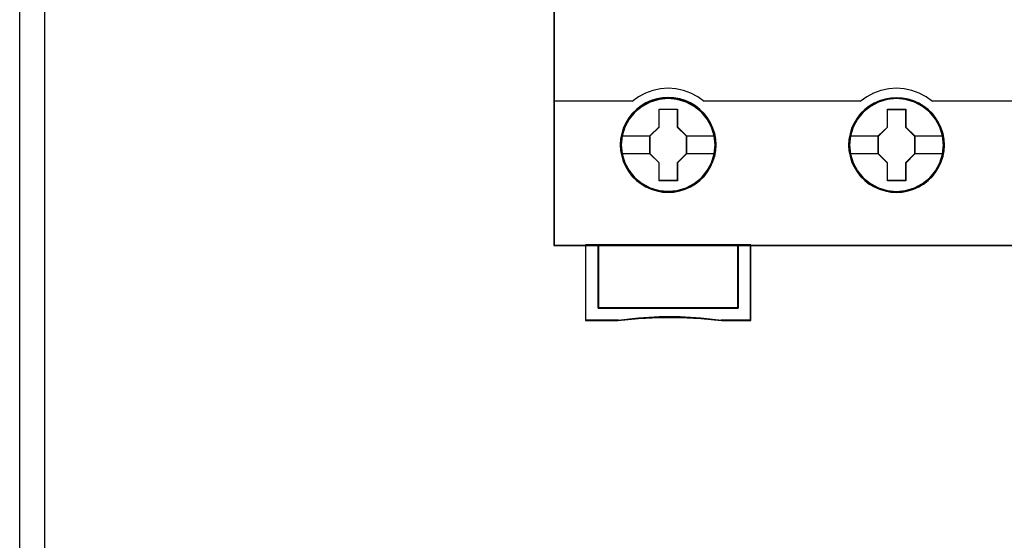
# Model space of a CAD drawing. Header units: millimetres. Extents: x 203 to 3426, y 719 to 2381.
# Tile 21 of 185: x 2512.23 to 2520.26, y 1093.74 to 1097.99. Entities that reach past the tile are written whole.
import ezdxf

# ---------------------------------------------------------------- set-up
doc = ezdxf.new("R2010")
doc.units = ezdxf.units.MM
doc.layers.add('45', color=7, linetype='Continuous')
doc.layers.add('E_Legrand_obudowy', color=7, linetype='Continuous')

# ---------------------------------------------------------------- blocks, each defined once
blk = doc.blocks.new('XL3 160 wnękowa 6x24M')
at = {"layer": 'E_Legrand_obudowy'}
for points in [[(-259.228, -72.205), (255.474, -72.205), (255.474, -1072.924), (-259.228, -1072.924), (-259.228, -72.205)], [(-257.164, -72.437), (255.694, -72.437), (255.694, -1071.563), (-257.164, -1071.563), (-257.164, -72.437)]]:
    blk.add_lwpolyline(points, dxfattribs=at)
blk = doc.blocks.new('P304 TX3')
at = {"layer": '45', "color": 139}
for points in [[(72.05327, 41.032708), (-0.0215, 41.032708), (-0.0215, -41.032709), (72.05327, -41.032709), (72.05327, 41.032708)], [(72.05327, 41.032708), (-0.0215, 41.032708), (-0.0215, -41.032709), (72.05327, -41.032709), (72.05327, 41.032708)], [(72.03177, 41.011153), (0, 41.011153), (0, -41.011153), (72.03177, -41.011153), (72.03177, 41.011153)], [(12.710013, -33.102006), (12.637163, -32.382742), (12.429821, -31.702208), (12.082383, -31.065936), (11.622869, -30.512656), (11.062485, -30.058967), (10.418044, -29.721466), (9.723168, -29.51122), (9.000273, -29.444826), (8.277378, -29.51122), (7.588106, -29.721466), (6.943665, -30.058967), (6.377678, -30.512656), (5.918163, -31.065936), (5.576329, -31.702208), (5.363383, -32.382742), (5.296137, -33.102006), (5.363383, -33.815736), (5.576329, -34.507336), (5.918163, -35.132542), (6.377678, -35.691355), (6.943665, -36.145044), (7.588106, -36.482545), (8.277378, -36.692791), (9.000273, -36.764718), (9.723168, -36.692791), (10.418044, -36.482545), (11.062485, -36.145044), (11.622869, -35.691355), (12.082383, -35.132542), (12.429821, -34.507336), (12.637163, -33.815736), (12.710013, -33.102006)], [(12.710013, -33.107466), (12.637163, -32.388217), (12.429821, -31.707696), (12.087987, -31.071437), (11.622869, -30.512635), (11.062485, -30.058955), (10.423648, -29.721461), (9.723168, -29.511218), (9.000273, -29.444826), (8.282982, -29.511218), (7.582503, -29.721461), (6.943665, -30.058955), (6.383282, -30.512635), (5.918163, -31.071437), (5.576329, -31.707696), (5.368987, -32.388217), (5.296137, -33.107466), (5.368987, -33.821183), (5.576329, -34.507237), (5.918163, -35.137963), (6.383282, -35.691232), (6.943665, -36.144913), (7.582503, -36.48794), (8.282982, -36.698182), (9.000273, -36.770107), (9.723168, -36.698182), (10.423648, -36.48794), (11.062485, -36.144913), (11.622869, -35.691232), (12.087987, -35.137963), (12.429821, -34.507237), (12.637163, -33.821183), (12.710013, -33.107466)], [(30.719747, -33.112927), (30.646917, -32.393663), (30.439632, -31.707597), (30.097891, -31.071325), (29.632899, -30.518045), (29.072668, -30.064356), (28.434005, -29.726855), (27.733716, -29.516609), (27.011018, -29.450215), (26.28832, -29.516609), (25.593633, -29.726855), (24.95497, -30.064356), (24.394739, -30.518045), (23.929747, -31.071325), (23.582404, -31.707597), (23.375118, -32.393663), (23.302288, -33.112927), (23.375118, -33.821125), (23.582404, -34.512725), (23.929747, -35.143464), (24.394739, -35.696744), (24.95497, -36.150433), (25.593633, -36.487934), (26.28832, -36.69818), (27.011018, -36.770107), (27.733716, -36.69818), (28.434005, -36.487934), (29.072668, -36.150433), (29.632899, -35.696744), (30.097891, -35.143464), (30.439632, -34.512725), (30.646917, -33.821125), (30.719747, -33.112927)], [(30.719747, -33.107466), (30.641313, -32.388217), (30.434021, -31.707696), (30.092269, -31.071437), (29.632866, -30.512635), (29.072617, -30.058955), (28.428332, -29.721461), (27.728022, -29.511218), (27.010904, -29.444826), (26.288184, -29.511218), (25.593476, -29.721461), (24.954793, -30.058955), (24.388942, -30.512635), (23.929539, -31.071437), (23.587787, -31.707696), (23.374893, -32.388217), (23.307663, -33.107466), (23.374893, -33.821183), (23.587787, -34.507237), (23.929539, -35.137963), (24.388942, -35.691232), (24.954793, -36.144913), (25.593476, -36.48794), (26.288184, -36.698182), (27.010904, -36.770107), (27.728022, -36.698182), (28.428332, -36.48794), (29.072617, -36.144913), (29.632866, -35.691232), (30.092269, -35.137963), (30.434021, -34.507237), (30.641313, -33.821183), (30.719747, -33.107466)]]:
    blk.add_lwpolyline(points, close=True, dxfattribs=at)
for points in [[(11.85181, -29.669363), (11.346615, -29.313597), (10.802128, -29.020951), (10.223961, -28.808639), (9.617728, -28.6824), (8.994655, -28.636494), (8.388422, -28.6824), (7.782189, -28.808639), (7.204022, -29.020951), (6.653922, -29.313597), (6.154341, -29.669363)], [(29.861544, -29.669363), (29.356371, -29.313597), (28.811906, -29.020951), (28.233764, -28.808639), (27.627556, -28.6824), (27.004509, -28.636494), (26.398301, -28.6824), (25.78648, -28.808639), (25.208338, -29.020951), (24.663873, -29.313597), (24.1587, -29.669363)], [(-0.0215, -29.626252), (6.199132, -29.626252)], [(11.807018, -29.626252), (18.027651, -29.626252)], [(17.982859, -29.626252), (24.203491, -29.626252)], [(29.818544, -29.626252), (42.215017, -29.626252)], [(2.474278, -40.989598), (2.474278, -46.967659)], [(3.475814, -40.989598), (3.475814, -45.983291)], [(14.485545, -45.983291), (14.485545, -40.989598)], [(15.483498, -40.989598), (15.483498, -46.967659)], [(3.475814, -45.938383), (14.530336, -45.938383)], [(5.073972, -46.922752), (2.474278, -46.922752)], [(13.21526, -46.967659), (11.580284, -46.767919), (9.939709, -46.671271), (8.293534, -46.671271), (6.658557, -46.767919), (5.02918, -46.967659)], [(15.526498, -46.922752), (13.172261, -46.922752)]]:
    blk.add_lwpolyline(points, dxfattribs=at)
at = {"layer": '45', "color": 7}
for points in [[(12.781679, -33.107466), (12.759272, -32.659327), (12.686447, -32.211188), (12.529593, -31.779647), (12.350332, -31.364703), (12.115052, -30.977423), (11.834956, -30.62887), (11.510045, -30.307981), (11.145921, -30.031351), (10.770592, -29.787918), (10.344847, -29.605343), (9.9135, -29.478093), (9.459745, -29.395105), (9.00599, -29.372974), (8.552235, -29.395105), (8.109683, -29.478093), (7.66153, -29.605343), (7.246989, -29.787918), (6.860457, -30.031351), (6.501934, -30.307981), (6.165819, -30.62887), (5.90253, -30.977423), (5.656045, -31.364703), (5.459978, -31.779647), (5.342338, -32.211188), (5.252708, -32.659327), (5.219096, -33.107466), (5.252708, -33.555605), (5.342338, -33.992679), (5.459978, -34.424221), (5.656045, -34.833632), (5.90253, -35.226445), (6.165819, -35.586063), (6.501934, -35.90142), (6.860457, -36.183581), (7.246989, -36.410417), (7.66153, -36.592992), (8.109683, -36.731307), (8.552235, -36.819828), (9.00599, -36.841958), (9.459745, -36.819828), (9.9135, -36.731307), (10.344847, -36.592992), (10.770592, -36.410417), (11.145921, -36.183581), (11.510045, -35.90142), (11.834956, -35.586063), (12.115052, -35.226445), (12.350332, -34.833632), (12.529593, -34.424221), (12.686447, -33.992679), (12.759272, -33.555605), (12.781679, -33.107466)], [(12.781679, -33.107466), (12.759272, -32.659327), (12.686447, -32.211188), (12.529593, -31.779647), (12.350332, -31.364703), (12.115052, -30.977423), (11.834956, -30.62887), (11.510045, -30.307981), (11.145921, -30.031351), (10.770592, -29.787918), (10.344847, -29.605343), (9.9135, -29.478093), (9.459745, -29.395105), (9.00599, -29.372974), (8.552235, -29.395105), (8.109683, -29.478093), (7.66153, -29.605343), (7.246989, -29.787918), (6.860457, -30.031351), (6.501934, -30.307981), (6.165819, -30.62887), (5.90253, -30.977423), (5.656045, -31.364703), (5.459978, -31.779647), (5.342338, -32.211188), (5.252708, -32.659327), (5.219096, -33.107466), (5.252708, -33.555605), (5.342338, -33.992679), (5.459978, -34.424221), (5.656045, -34.833632), (5.90253, -35.226445), (6.165819, -35.586063), (6.501934, -35.90142), (6.860457, -36.183581), (7.246989, -36.410417), (7.66153, -36.592992), (8.109683, -36.731307), (8.552235, -36.819828), (9.00599, -36.841958), (9.459745, -36.819828), (9.9135, -36.731307), (10.344847, -36.592992), (10.770592, -36.410417), (11.145921, -36.183581), (11.510045, -35.90142), (11.834956, -35.586063), (12.115052, -35.226445), (12.350332, -34.833632), (12.529593, -34.424221), (12.686447, -33.992679), (12.759272, -33.555605), (12.781679, -33.107466)], [(12.76018, -33.107466), (12.737899, -32.661914), (12.665488, -32.216362), (12.509527, -31.787311), (12.331285, -31.374763), (12.097342, -30.989717), (11.818839, -30.643177), (11.495775, -30.324139), (11.133721, -30.049107), (10.760527, -29.807078), (10.337203, -29.625557), (9.908308, -29.499042), (9.457133, -29.416532), (9.005958, -29.39453), (8.554783, -29.416532), (8.114748, -29.499042), (7.669143, -29.625557), (7.256958, -29.807078), (6.872624, -30.049107), (6.51614, -30.324139), (6.181936, -30.643177), (5.920143, -30.989717), (5.675061, -31.374763), (5.480109, -31.787311), (5.363137, -32.216362), (5.274016, -32.661914), (5.240596, -33.107466), (5.274016, -33.553019), (5.363137, -33.98757), (5.480109, -34.41662), (5.675061, -34.823668), (5.920143, -35.214214), (6.181936, -35.571756), (6.51614, -35.885293), (6.872624, -36.165826), (7.256958, -36.391352), (7.669143, -36.572874), (8.114748, -36.71039), (8.554783, -36.7984), (9.005958, -36.820403), (9.457133, -36.7984), (9.908308, -36.71039), (10.337203, -36.572874), (10.760527, -36.391352), (11.133721, -36.165826), (11.495775, -35.885293), (11.818839, -35.571756), (12.097342, -35.214214), (12.331285, -34.823668), (12.509527, -34.41662), (12.665488, -33.98757), (12.737899, -33.553019), (12.76018, -33.107466)], [(30.791414, -33.112783), (30.763404, -32.664653), (30.696181, -32.216523), (30.539327, -31.78499), (30.360066, -31.375587), (30.124786, -30.982781), (29.84469, -30.634235), (29.514177, -30.318884), (29.150053, -30.04226), (28.780327, -29.798831), (28.348979, -29.61626), (27.923234, -29.48348), (27.463877, -29.400493), (27.010122, -29.378363), (26.556367, -29.400493), (26.113816, -29.48348), (25.665663, -29.61626), (25.256723, -29.798831), (24.864589, -30.04226), (24.506066, -30.318884), (24.175554, -30.634235), (23.912264, -30.982781), (23.665779, -31.375587), (23.469712, -31.78499), (23.34647, -32.216523), (23.25684, -32.664653), (23.22883, -33.112783), (23.25684, -33.560914), (23.34647, -33.997979), (23.469712, -34.429512), (23.665779, -34.844448), (23.912264, -35.231721), (24.175554, -35.591332), (24.506066, -35.912216), (24.864589, -36.188839), (25.256723, -36.421203), (25.665663, -36.603775), (26.113816, -36.736554), (26.556367, -36.825074), (27.010122, -36.852736), (27.463877, -36.825074), (27.923234, -36.736554), (28.348979, -36.603775), (28.780327, -36.421203), (29.150053, -36.188839), (29.514177, -35.912216), (29.84469, -35.591332), (30.124786, -35.231721), (30.360066, -34.844448), (30.539327, -34.429512), (30.696181, -33.997979), (30.763404, -33.560914), (30.791414, -33.112783)], [(30.791414, -33.112783), (30.763404, -32.664653), (30.696181, -32.216523), (30.539327, -31.78499), (30.360066, -31.375587), (30.124786, -30.982781), (29.84469, -30.634235), (29.514177, -30.318884), (29.150053, -30.04226), (28.780327, -29.798831), (28.348979, -29.61626), (27.923234, -29.48348), (27.463877, -29.400493), (27.010122, -29.378363), (26.556367, -29.400493), (26.113816, -29.48348), (25.665663, -29.61626), (25.256723, -29.798831), (24.864589, -30.04226), (24.506066, -30.318884), (24.175554, -30.634235), (23.912264, -30.982781), (23.665779, -31.375587), (23.469712, -31.78499), (23.34647, -32.216523), (23.25684, -32.664653), (23.22883, -33.112783), (23.25684, -33.560914), (23.34647, -33.997979), (23.469712, -34.429512), (23.665779, -34.844448), (23.912264, -35.231721), (24.175554, -35.591332), (24.506066, -35.912216), (24.864589, -36.188839), (25.256723, -36.421203), (25.665663, -36.603775), (26.113816, -36.736554), (26.556367, -36.825074), (27.010122, -36.852736), (27.463877, -36.825074), (27.923234, -36.736554), (28.348979, -36.603775), (28.780327, -36.421203), (29.150053, -36.188839), (29.514177, -35.912216), (29.84469, -35.591332), (30.124786, -35.231721), (30.360066, -34.844448), (30.539327, -34.429512), (30.696181, -33.997979), (30.763404, -33.560914), (30.791414, -33.112783)], [(30.769914, -33.112799), (30.742063, -32.667254), (30.675223, -32.221708), (30.519261, -31.792664), (30.341019, -31.385622), (30.107076, -30.995082), (29.828573, -30.648547), (29.49994, -30.335015), (29.137886, -30.059986), (28.770261, -29.817962), (28.341367, -29.636443), (27.918042, -29.504429), (27.461297, -29.421921), (27.010122, -29.399919), (26.558947, -29.421921), (26.118912, -29.504429), (25.673307, -29.636443), (25.266692, -29.817962), (24.876788, -30.059986), (24.520304, -30.335015), (24.191671, -30.648547), (23.929878, -30.995082), (23.684795, -31.385622), (23.489843, -31.792664), (23.367301, -32.221708), (23.27818, -32.667254), (23.25033, -33.112799), (23.27818, -33.558345), (23.367301, -33.99289), (23.489843, -34.421934), (23.684795, -34.834476), (23.929878, -35.219515), (24.191671, -35.577052), (24.520304, -35.896085), (24.876788, -36.171113), (25.266692, -36.402137), (25.673307, -36.583655), (26.118912, -36.715669), (26.558947, -36.803678), (27.010122, -36.831181), (27.461297, -36.803678), (27.918042, -36.715669), (28.341367, -36.583655), (28.770261, -36.402137), (29.137886, -36.171113), (29.49994, -35.896085), (29.828573, -35.577052), (30.107076, -35.219515), (30.341019, -34.834476), (30.519261, -34.421934), (30.675223, -33.99289), (30.742063, -33.558345), (30.769914, -33.112799)], [(8.292802, -30.269324), (9.735698, -30.269324), (9.735698, -31.688473), (10.454317, -32.392503), (10.454317, -33.811652), (9.735698, -34.526769), (9.735698, -35.934831), (8.292802, -35.934831), (8.292802, -34.526769), (7.557208, -33.811652), (7.557208, -32.392503), (8.292802, -31.688473), (8.292802, -30.269324)], [(8.292802, -30.269324), (9.735698, -30.269324), (9.735698, -30.269324), (9.735698, -31.688473), (9.735698, -31.688473), (10.454317, -32.392503), (10.454317, -32.392503), (10.454317, -33.811652), (10.454317, -33.811652), (9.735698, -34.526769), (9.735698, -34.526769), (9.735698, -35.934831), (9.735698, -35.934831), (8.292802, -35.934831), (8.292802, -35.934831), (8.292802, -34.526769), (8.292802, -34.526769), (7.557208, -33.811652), (7.557208, -33.811652), (7.557208, -32.392503), (7.557208, -32.392503), (8.292802, -31.688473), (8.292802, -31.688473), (8.292802, -30.269324), (8.292802, -30.269324)], [(26.298498, -30.274713), (27.740502, -30.274713), (27.740502, -31.693862), (28.458676, -32.397892), (28.458676, -33.817041), (27.740502, -34.532158), (27.740502, -35.94022), (26.298498, -35.94022), (26.298498, -34.532158), (25.563359, -33.817041), (25.563359, -32.397892), (26.298498, -31.693862), (26.298498, -30.274713)], [(26.298498, -30.274713), (27.740502, -30.274713), (27.740502, -30.274713), (27.740502, -31.693862), (27.740502, -31.693862), (28.458676, -32.397892), (28.458676, -32.397892), (28.458676, -33.817041), (28.458676, -33.817041), (27.740502, -34.532158), (27.740502, -34.532158), (27.740502, -35.94022), (27.740502, -35.94022), (26.298498, -35.94022), (26.298498, -35.94022), (26.298498, -34.532158), (26.298498, -34.532158), (25.563359, -33.817041), (25.563359, -33.817041), (25.563359, -32.397892), (25.563359, -32.397892), (26.298498, -31.693862), (26.298498, -31.693862), (26.298498, -30.274713), (26.298498, -30.274713)], [(8.303384, -30.29088), (9.724864, -30.29088), (9.724864, -31.699229), (10.432817, -32.397903), (10.432817, -33.806252), (9.724864, -34.515928), (9.724864, -35.913275), (8.303384, -35.913275), (8.303384, -34.515928), (7.578708, -33.806252), (7.578708, -32.397903), (8.303384, -31.699229), (8.303384, -30.29088)], [(26.30908, -30.296269), (27.729668, -30.296269), (27.729668, -31.704618), (28.437177, -32.403292), (28.437177, -33.811641), (27.729668, -34.521317), (27.729668, -35.918664), (26.30908, -35.918664), (26.30908, -34.521317), (25.584859, -33.811641), (25.584859, -32.403292), (26.30908, -31.704618), (26.30908, -30.296269)], [(14.526349, -45.975932), (3.480014, -45.975932), (3.480014, -40.989598), (2.474278, -40.989598), (2.474278, -46.967659), (5.038905, -46.967659), (6.664845, -46.795907), (8.296372, -46.712802), (9.939075, -46.712802), (11.57619, -46.795907), (13.207717, -46.967659), (15.526498, -46.967659), (15.526498, -40.989598), (14.526349, -40.989598), (14.526349, -45.975932)], [(14.530336, -40.989598), (3.475814, -40.989598), (3.475814, -45.983291), (14.530336, -45.983291), (14.530336, -40.989598)]]:
    blk.add_lwpolyline(points, close=True, dxfattribs=at)
for points in [[(5.290762, -32.376375), (7.602, -32.376375)], [(10.409526, -32.376375), (12.710013, -32.376375)], [(23.302288, -32.381764), (25.606359, -32.381764)], [(28.413885, -32.381764), (30.719747, -32.381764)], [(5.290762, -33.784669), (7.602, -33.784669)], [(10.409526, -33.784669), (12.710013, -33.784669)], [(23.302288, -33.790058), (25.606359, -33.790058)], [(28.413885, -33.790058), (30.719747, -33.790058)]]:
    blk.add_lwpolyline(points, dxfattribs=at)
at = {"layer": '45', "color": 59}
for points in [[(14.526349, -45.975932), (3.480014, -45.975932), (3.480014, -40.989598), (2.474278, -40.989598), (2.474278, -46.967659), (5.038905, -46.967659), (6.664845, -46.795907), (8.296372, -46.712802), (9.939075, -46.712802), (11.57619, -46.795907), (13.207717, -46.967659), (15.526498, -46.967659), (15.526498, -40.989598), (14.526349, -40.989598), (14.526349, -45.975932)], [(14.508007, -45.961231), (3.496547, -45.961231), (3.496547, -41.009357), (2.493986, -41.009357), (2.493986, -46.946103), (5.050516, -46.946103), (6.671323, -46.775539), (8.297699, -46.693008), (9.935215, -46.693008), (11.567162, -46.775539), (13.193538, -46.946103), (15.504998, -46.946103), (15.504998, -41.009357), (14.508007, -41.009357), (14.508007, -45.961231)], [(14.530336, -40.989598), (3.475814, -40.989598), (3.475814, -45.983291), (14.530336, -45.983291), (14.530336, -40.989598)], [(14.508837, -41.009357), (3.497314, -41.009357), (3.497314, -45.961735), (14.508837, -45.961735), (14.508837, -41.009357)]]:
    blk.add_lwpolyline(points, close=True, dxfattribs=at)
blk = doc.blocks.new('G$CCC6CD2FA')
at = {"xscale": 0.103478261, "yscale": 0.103478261, "zscale": 0.103478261}
blk.add_blockref('P304 TX3', (-133.7476, 28.7038), dxfattribs=at)
at = {"layer": 'E_Legrand_obudowy', "color": 67, "true_color": 0x727430, "xscale": 0.1, "yscale": 0.1, "zscale": 0.1}
blk.add_blockref('XL3 160 wnękowa 6x24M', (-112.1857, 78.4038), dxfattribs=at)

msp = doc.modelspace()

# ---------------------------------------------------------------- block references
msp.add_blockref('G$CCC6CD2FA', (2650.3343, 1071.6878))

doc.saveas('drawing.dxf')
